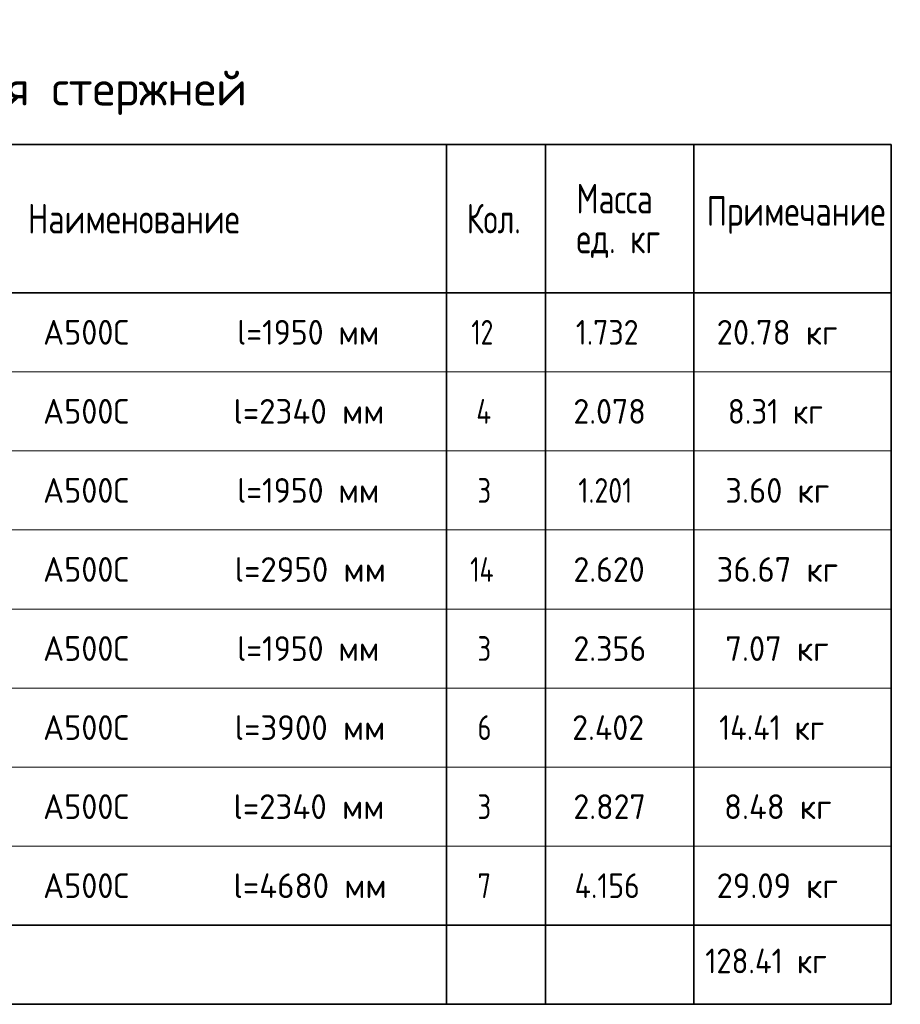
# Model space of a CAD drawing. Header units: metres. Extents: x -38 to 97, y -15 to 21.
# Tile 101 of 114: x 77.6 to 86.51, y 6.07 to 16.04. Entities that reach past the tile are written whole.
import ezdxf

# ---------------------------------------------------------------- set-up
doc = ezdxf.new("R2010")
doc.units = ezdxf.units.M
doc.styles.add('ISOCPEUR', font='txt')

msp = doc.modelspace()

# ---------------------------------------------------------------- linework, layer by layer
at = {"color": 7, "linetype": 'Continuous', "lineweight": 35, "transparency": 33554687}
for p, q in [((86.4198, 14.7717), (67.9198, 14.7717)), ((81.9198, 14.7717), (81.9198, 13.2717)), ((82.9198, 14.7717), (82.9198, 13.2717)), ((84.4198, 14.7717), (84.4198, 13.2717)), ((86.4198, 14.7717), (86.4198, 13.2717)), ((86.4198, 13.2717), (67.9198, 13.2717)), ((81.9198, 13.2717), (81.9198, 12.4717)), ((82.9198, 13.2717), (82.9198, 12.4717)), ((84.4198, 13.2717), (84.4198, 12.4717)), ((86.4198, 13.2717), (86.4198, 12.4717)), ((81.9198, 12.4717), (81.9198, 11.6717)), ((82.9198, 12.4717), (82.9198, 11.6717)), ((84.4198, 12.4717), (84.4198, 11.6717)), ((86.4198, 12.4717), (86.4198, 11.6717)), ((81.9198, 11.6717), (81.9198, 10.8717)), ((82.9198, 11.6717), (82.9198, 10.8717)), ((84.4198, 11.6717), (84.4198, 10.8717)), ((86.4198, 11.6717), (86.4198, 10.8717)), ((81.9198, 10.8717), (81.9198, 10.0717)), ((82.9198, 10.8717), (82.9198, 10.0717)), ((84.4198, 10.8717), (84.4198, 10.0717)), ((86.4198, 10.8717), (86.4198, 10.0717)), ((81.9198, 10.0717), (81.9198, 9.2717)), ((82.9198, 10.0717), (82.9198, 9.2717)), ((84.4198, 10.0717), (84.4198, 9.2717)), ((86.4198, 10.0717), (86.4198, 9.2717)), ((81.9198, 9.2717), (81.9198, 8.4717)), ((82.9198, 9.2717), (82.9198, 8.4717)), ((84.4198, 9.2717), (84.4198, 8.4717)), ((86.4198, 9.2717), (86.4198, 8.4717)), ((81.9198, 8.4717), (81.9198, 7.6717)), ((82.9198, 8.4717), (82.9198, 7.6717)), ((84.4198, 8.4717), (84.4198, 7.6717)), ((86.4198, 8.4717), (86.4198, 7.6717)), ((81.9198, 7.6717), (81.9198, 6.8717)), ((82.9198, 7.6717), (82.9198, 6.8717)), ((84.4198, 7.6717), (84.4198, 6.8717)), ((86.4198, 7.6717), (86.4198, 6.8717)), ((67.9198, 6.8717), (86.4198, 6.8717)), ((81.9198, 6.8717), (81.9198, 6.0717)), ((82.9198, 6.8717), (82.9198, 6.0717)), ((84.4198, 6.8717), (84.4198, 6.0717)), ((86.4198, 6.0717), (86.4198, 6.8717)), ((67.9198, 6.0717), (86.4198, 6.0717))]:
    msp.add_line(p, q, dxfattribs=at)
at = {"color": 7, "linetype": 'Continuous', "lineweight": 13, "transparency": 33554687}
for p, q in [((86.4198, 12.4717), (67.9198, 12.4717)), ((86.4198, 11.6717), (67.9198, 11.6717)), ((86.4198, 10.8717), (67.9198, 10.8717)), ((86.4198, 10.0717), (67.9198, 10.0717)), ((86.4198, 9.2717), (67.9198, 9.2717)), ((86.4198, 8.4717), (67.9198, 8.4717)), ((86.4198, 7.6717), (67.9198, 7.6717)), ((86.4198, 6.8717), (67.9198, 6.8717))]:
    msp.add_line(p, q, dxfattribs=at)

# ---------------------------------------------------------------- texts
at = {"color": 7, "linetype": 'Continuous', "lineweight": 35, "transparency": 33554687, "attachment_point": 7, "style": 'ISOCPEUR'}
for s, insert, char_height, width in [('\\W0.99;Спецификация стержней', (74.4748, 15.0717), 0.35, 5.559674), ('\\W0.76;Масса', (83.2325, 14.0741), 0.3, 1.001696), ('\\W0.78;Наименование', (77.6811, 13.8717), 0.3, 2.227829), ('\\W0.74;Кол.', (82.1231, 13.8717), 0.3, 0.710583), ('\\W0.78;Примечание', (84.5506, 13.8687), 0.3, 1.867518), ('\\W0.76;ед. кг', (83.2325, 13.6241), 0.3, 1.001193), ('\\W0.95;А500С', (77.8357, 12.7467), 0.25, 1.042909), ('\\W0.94;l=1950 мм', (79.7998, 12.7467), 0.25, 1.591262), ('\\W0.75;12', (82.1698, 12.7467), 0.25, 0.393567), ('\\W0.88;1.732', (83.2273, 12.7467), 0.25, 0.834261), ('\\W0.96;20.78 кг', (84.6523, 12.7467), 0.25, 1.394319), ('\\W0.95;А500С', (77.8357, 11.9467), 0.25, 1.042909), ('\\W0.97;l=2340 мм', (79.7623, 11.9467), 0.25, 1.670194), ('\\W0.80;4', (82.2198, 11.9467), 0.25, 0.299861), ('\\W0.94;2.078', (83.2023, 11.9467), 0.25, 0.891676), ('\\W0.91;8.31 кг', (84.7648, 11.9467), 0.25, 1.163462), ('\\W0.95;А500С', (77.8357, 11.1467), 0.25, 1.042909), ('\\W0.94;l=1950 мм', (79.7998, 11.1467), 0.25, 1.591262), ('\\W0.78;3', (82.2323, 11.1467), 0.25, 0.272006), ('\\W0.82;1.201', (83.2523, 11.1467), 0.25, 0.776845), ('\\W0.96;3.60 кг', (84.7398, 11.1467), 0.25, 1.218742), ('\\W0.95;А500С', (77.8357, 10.3467), 0.25, 1.042909), ('\\W0.97;l=2950 мм', (79.7748, 10.3467), 0.25, 1.645081), ('\\W0.76;14', (82.1573, 10.3467), 0.25, 0.420468), ('\\W0.94;2.620', (83.2023, 10.3467), 0.25, 0.891676), ('\\W0.96;36.67 кг', (84.6523, 10.3467), 0.25, 1.394319), ('\\W0.95;А500С', (77.8357, 9.5467), 0.25, 1.042909), ('\\W0.94;l=1950 мм', (79.7998, 9.5467), 0.25, 1.591262), ('\\W0.78;3', (82.2323, 9.5467), 0.25, 0.272006), ('\\W0.94;2.356', (83.2023, 9.5467), 0.25, 0.891676), ('\\W0.96;7.07 кг', (84.7398, 9.5467), 0.25, 1.218742), ('\\W0.95;А500С', (77.8357, 8.7467), 0.25, 1.042909), ('\\W0.97;l=3900 мм', (79.7748, 8.7467), 0.25, 1.645081), ('\\W0.78;6', (82.2323, 8.7467), 0.25, 0.272006), ('\\W0.94;2.402', (83.1898, 8.7467), 0.25, 0.916955), ('\\W0.89;14.41 кг', (84.6773, 8.7467), 0.25, 1.335807), ('\\W0.95;А500С', (77.8357, 7.9467), 0.25, 1.042909), ('\\W0.97;l=2340 мм', (79.7623, 7.9467), 0.25, 1.670194), ('\\W0.78;3', (82.2323, 7.9467), 0.25, 0.272006), ('\\W0.94;2.827', (83.2023, 7.9467), 0.25, 0.891676), ('\\W0.96;8.48 кг', (84.7273, 7.9467), 0.25, 1.243911), ('\\W0.95;А500С', (77.8357, 7.1467), 0.25, 1.042909), ('\\W0.97;l=4680 мм', (79.7623, 7.1467), 0.25, 1.670194), ('\\W0.78;7', (82.2323, 7.1467), 0.25, 0.272006), ('\\W0.88;4.156', (83.2148, 7.1467), 0.25, 0.859762), ('\\W0.96;29.09 кг', (84.6523, 7.1467), 0.25, 1.394319), ('\\W0.90;128.41 кг', (84.5369, 6.3858), 0.25, 1.486952)]:
    msp.add_mtext(s, dxfattribs=dict(at, insert=insert, char_height=char_height, width=width))

doc.saveas('drawing.dxf')
